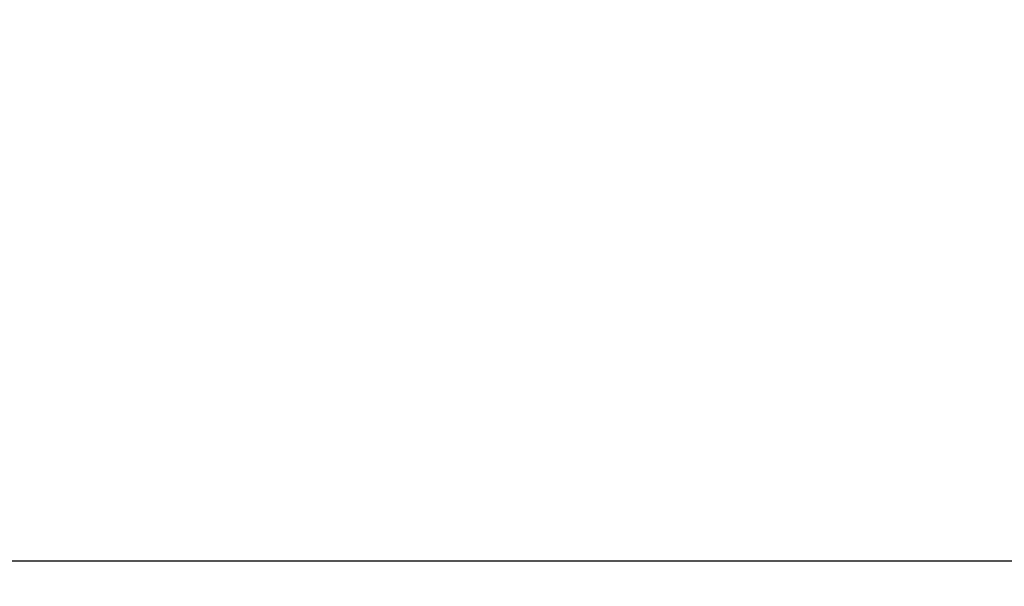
# Model space of a CAD drawing. Header units: millimetres. Extents: x 37 to 402, y 8 to 280.
# Tile 25 of 39: x 171 to 210, y 174 to 197. Entities that reach past the tile are written whole.
import ezdxf

# ---------------------------------------------------------------- set-up
doc = ezdxf.new("R2010")
doc.units = ezdxf.units.MM
doc.layers.add('FORMATO', color=179, linetype='Continuous')
doc.styles.add('SLDTEXTSTYLE0', font='TXT', dxfattribs={"width": 0.75})
doc.dimstyles.new('SLDDIMSTYLE0', dxfattribs={"dimtxt": 3.5, "dimasz": 3.302, "dimexe": 0, "dimexo": 0.0625, "dimgap": 0.875, "dimtad": 1, "dimdec": 0, "dimlfac": 1.5, "dimrnd": 1e-09, "dimzin": 12, "dimdsep": 46, "dimtxsty": 'SLDTEXTSTYLE0', "dimsah": 1, "dimcen": 0.09, "dimadec": 0, "dimazin": 3, "dimtfac": 1, "dimtofl": 0, "dimtmove": 0, "dimatfit": 3, "dimfxl": 0, "dimfrac": 2, "dimtolj": 1, "dimtzin": 12, "dimarcsym": 0})

# ---------------------------------------------------------------- blocks, each defined once
blk = doc.blocks.new('_D')
at = {"layer": 'FORMATO'}
for p, q in [((86.031, 217.251), (86.031, 174.401)), ((223.089, 214.162), (223.089, 174.401)), ((223.089, 175.401), (86.031, 175.401))]:
    blk.add_line(p, q, dxfattribs=at)
for points in [[(86.031, 175.401), (89.333, 174.893), (89.333, 175.909)], [(223.089, 175.401), (219.787, 175.909), (219.787, 174.893)]]:
    blk.add_solid(points, dxfattribs=at)
at = {"layer": 'FORMATO', "insert": (144.158, 179.913), "char_height": 3.5, "attachment_point": 1, "style": 'SLDTEXTSTYLE0'}
blk.add_mtext('206', dxfattribs=at)

msp = doc.modelspace()

# ---------------------------------------------------------------- dimensions: what is measured, and where the dimension line sits
at = {"layer": 'FORMATO'}
dim = msp.add_linear_dim(base=(86.03085, 175.40107), p1=(223.08868, 215.1615), p2=(86.03085, 218.25107), dimstyle='SLDDIMSTYLE0', dxfattribs=at)
dim.commit()
dim.dimension.update_dxf_attribs({"geometry": '_D', "text_midpoint": (148.03698, 175.40107), "dimtype": 160})

doc.saveas('drawing.dxf')
